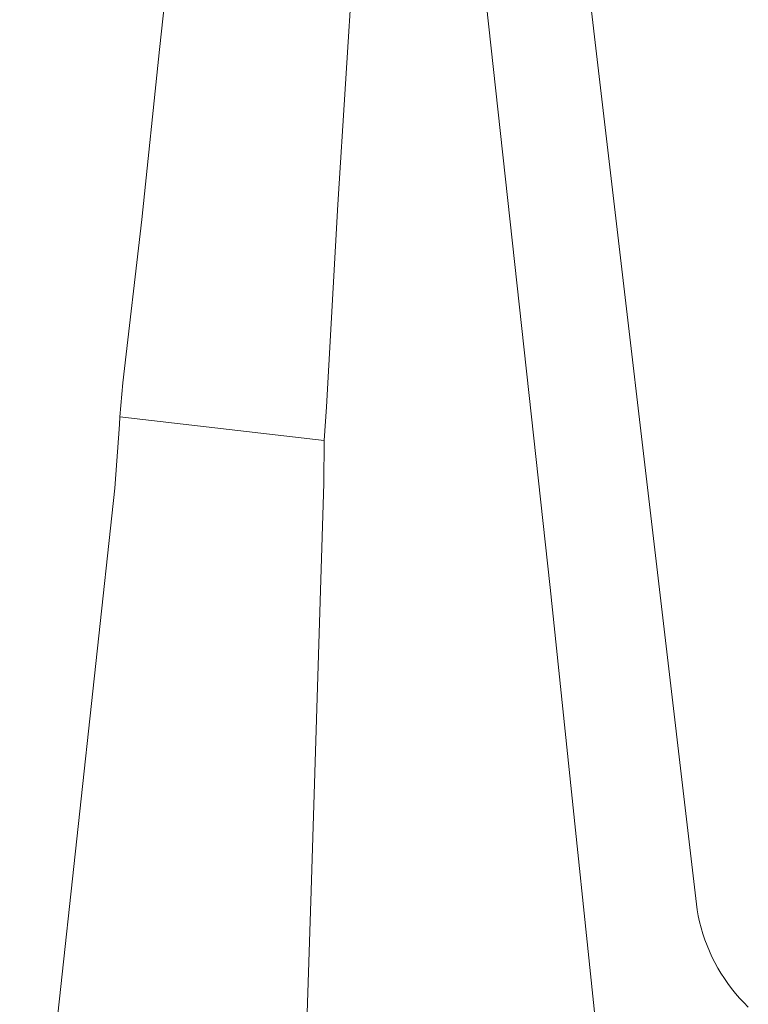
# Model space of a CAD drawing. Extents: x 152825 to 164088, y 457113 to 463005.
# Tile 207 of 256: x 157908 to 157934, y 461646 to 461681. Entities that reach past the tile are written whole.
import ezdxf

# ---------------------------------------------------------------- set-up
doc = ezdxf.new("R2010")
doc.units = 0
doc.header["$LTSCALE"] = 0.5
doc.layers.add('B-PV-VH-GESLOTENVERHARDING_ASFALT-GV', color=251, linetype='CONTINUOUS', lineweight=18)

msp = doc.modelspace()

# ---------------------------------------------------------------- linework, layer by layer
at = {"layer": 'B-PV-VH-GESLOTENVERHARDING_ASFALT-GV', "flags": 128}
for points in [[(157920.657, 461691.353), (157914.438, 461692.129), (157914.297, 461690.937), (157913.986, 461688.016), (157913.138, 461680.221), (157912.503, 461674.141), (157911.831, 461668.304), (157911.723, 461667.084), (157919.025, 461666.242), (157919.108, 461667.45), (157919.505, 461674.675), (157920.059, 461683.314), (157920.222, 461685.59), (157920.552, 461690.185), (157920.56, 461690.271)], [(157908.144, 461633.205), (157917.986, 461632.666), (157918.558, 461650.14), (157919.014, 461664.718), (157919.025, 461666.242), (157911.723, 461667.084), (157911.704, 461666.816), (157911.545, 461664.539)]]:
    msp.add_lwpolyline(points, close=True, dxfattribs=at)
for points in [[(157934.174, 461645.991), (157934.017, 461646.148), (157933.865, 461646.31), (157933.719, 461646.477), (157933.579, 461646.65), (157933.445, 461646.828), (157933.318, 461647.01), (157933.197, 461647.197), (157933.084, 461647.387), (157932.977, 461647.582), (157932.877, 461647.781), (157932.785, 461647.983), (157932.699, 461648.188), (157932.622, 461648.397), (157932.552, 461648.607), (157932.489, 461648.821), (157932.434, 461649.036), (157932.387, 461649.253), (157932.348, 461649.472), (157927.905, 461687.277)], [(157924.558, 461684.196), (157927.096, 461660.993), (157929.302, 461639.874)]]:
    msp.add_lwpolyline(points, dxfattribs=at)

doc.saveas('drawing.dxf')
